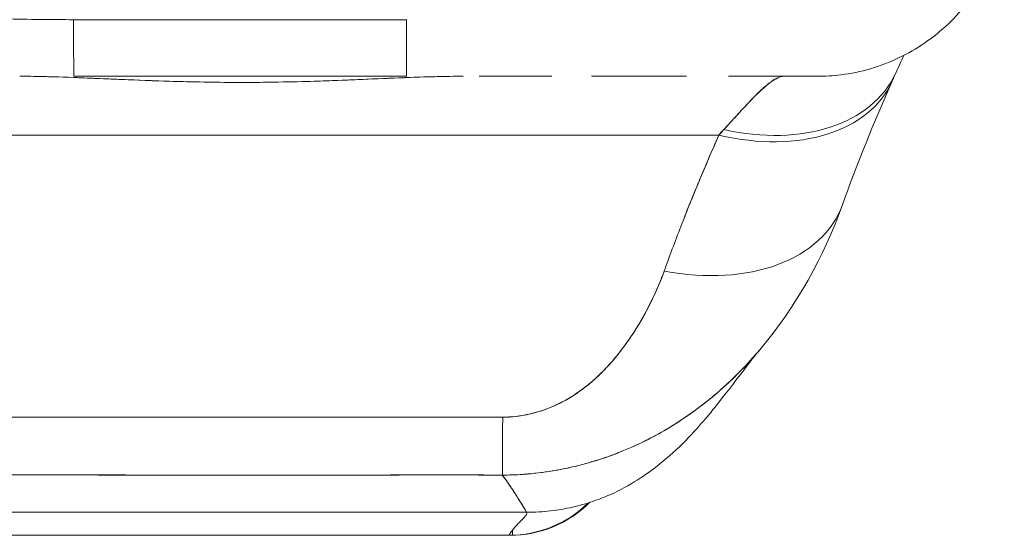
# Model space of a CAD drawing. Header units: inches. Extents: x 8 to 265, y 5 to 155.
# Tile 94 of 152: x 79.109 to 80.133, y 141.407 to 141.943. Entities that reach past the tile are written whole.
import ezdxf

# ---------------------------------------------------------------- set-up
doc = ezdxf.new("R2010")
doc.units = ezdxf.units.IN
doc.header["$LTSCALE"] = 16
doc.header["$MEASUREMENT"] = 0
doc.layers.add('Visible (ANSI)', color=7, linetype='Continuous', lineweight=5)

msp = doc.modelspace()

# ---------------------------------------------------------------- linework, layer by layer
at = {"layer": 'Visible (ANSI)'}
for p, q in [((79.1652, 141.943), (79.5114, 141.943)), ((79.1097, 141.8842), (79.1097, 141.8842)), ((79.1098, 141.8842), (79.1098, 141.8842)), ((79.1604, 141.8831), (79.1604, 141.8831)), ((79.1653, 141.8842), (79.5116, 141.8842)), ((79.1653, 141.8842), (79.5116, 141.8842)), ((79.1754, 141.8825), (79.1754, 141.8826)), ((79.1754, 141.8826), (79.1754, 141.8825)), ((79.1794, 141.8824), (79.1794, 141.8824)), ((79.1794, 141.8824), (79.1794, 141.8824)), ((79.5043, 141.8826), (79.5042, 141.8825)), ((79.5042, 141.8826), (79.5042, 141.8825)), ((79.5082, 141.8827), (79.5082, 141.8827)), ((79.5082, 141.8827), (79.5082, 141.8827)), ((79.5238, 141.8833), (79.5238, 141.8833)), ((79.6625, 141.8842), (79.5871, 141.8842)), ((79.6027, 141.8842), (79.6027, 141.8842)), ((79.6027, 141.8842), (79.6027, 141.8842)), ((79.787, 141.8842), (79.7039, 141.8842)), ((79.7399, 141.8842), (79.7399, 141.8842)), ((79.7407, 141.8842), (79.7407, 141.8842)), ((79.8028, 141.8842), (79.787, 141.8842)), ((79.9387, 141.8842), (79.8465, 141.8842)), ((79.939, 141.8842), (79.9387, 141.8842)), ((79.996, 141.8503), (79.996, 141.8503)), ((78.8435, 141.8229), (79.8363, 141.8229)), ((79.8363, 141.8229), (78.8435, 141.8229)), ((79.7402, 141.6067), (79.7402, 141.6067)), ((79.7361, 141.601), (79.7361, 141.601)), ((79.0458, 141.4309), (79.6363, 141.4309)), ((79.6363, 141.4309), (79.0458, 141.4309)), ((79.0668, 141.407), (79.618, 141.407)), ((79.618, 141.407), (79.0668, 141.407)), ((79.618, 141.407), (79.6188, 141.407)), ((79.6191, 141.407), (79.618, 141.407)), ((79.62, 141.407), (79.6216, 141.407))]:
    msp.add_line(p, q, dxfattribs=at)
msp.add_arc((79.6191, 141.5251), 0.1181, 270.0009, 314.7749, dxfattribs=at)
for centre, major_axis, ratio, start_param, end_param in [((79.1653, 142.0811), (0, -0.1969), 0.001127, 5.489535, 6.282927), ((79.1653, 142.0811), (0, -0.1968), 0.001273, 5.489718, 6.283188), ((79.5116, 142.0811), (0, -0.1968), 0.001273, 5.489716, 6.283443), ((79.5116, 142.0811), (0, -0.1969), 0.00142, 5.489535, 6.283185), ((79.8418, 141.9703), (0.1785, -0.0829), 0.684057, 5.01902, 6.283183), ((79.8418, 141.9703), (0.1785, -0.0829), 0.684057, 5.01902, 6.283183), ((79.9042, 142.0811), (0, -0.1968), 0.993297, 6.283183, 6.285722), ((79.8365, 141.9585), (0.1801, -0.0794), 0.656322, 0.034381, 0.034395), ((79.8365, 141.9585), (0.1801, -0.0794), 0.656322, 4.992863, 6.283186), ((79.8365, 141.9585), (0.1801, -0.0794), 0.656322, 4.992864, 6.283186), ((79.8715, 141.6188), (0.0882, 0.2613), 0.476896, 0.813428, 0.849137), ((79.8717, 141.6187), (0.0881, 0.2613), 0.477382, 0.813153, 0.848866), ((79.7797, 141.8172), (0.1852, -0.0666), 0.666643, 4.94676, 6.283183), ((79.7797, 141.8172), (0.1852, -0.0666), 0.666643, 4.94676, 6.283183), ((79.6117, 141.6654), (-0.0006, -0.1968), 0.001649, 0.10317, 0.811034), ((79.6117, 141.6654), (-0.0006, -0.1968), 0.001649, 0.10317, 0.811034), ((79.6217, 142.4584), (0, -1.0515), 0.001269, 0.347449, 0.347452), ((79.618, 141.5251), (0, -0.1181), 0.999999, 0, 0.774744), ((79.6216, 142.4582), (0, -1.0512), 0.001274, 0.010238, 0.101499), ((79.6216, 142.4582), (0, -1.0512), 0.001274, 0, 0.006744)]:
    msp.add_ellipse(centre, major_axis=major_axis, ratio=ratio, start_param=start_param, end_param=end_param, dxfattribs=at)
for points, knots in [([(78.5451, 142.0486), (78.5452, 142.0482), (78.5453, 142.0477), (78.5454, 142.0473), (78.546, 142.0446), (78.5469, 142.0419), (78.5481, 142.0392), (78.5491, 142.0371), (78.5503, 142.035), (78.5517, 142.033), (78.5522, 142.0323), (78.5528, 142.0315), (78.5534, 142.0308), (78.5557, 142.0278), (78.5586, 142.0248), (78.5619, 142.022), (78.5655, 142.0189), (78.5698, 142.0159), (78.5746, 142.013), (78.5768, 142.0116), (78.5792, 142.0103), (78.5816, 142.009), (78.5851, 142.0072), (78.5888, 142.0054), (78.5927, 142.0037), (78.6003, 142.0003), (78.6087, 141.9971), (78.6179, 141.9941), (78.6225, 141.9925), (78.6273, 141.9911), (78.6322, 141.9896), (78.6386, 141.9878), (78.6452, 141.986), (78.6521, 141.9843), (78.6661, 141.9809), (78.6812, 141.9777), (78.6972, 141.9748), (78.698, 141.9747), (78.6987, 141.9745), (78.6995, 141.9744), (78.7154, 141.9716), (78.7323, 141.9689), (78.7499, 141.9665), (78.7596, 141.9652), (78.7695, 141.964), (78.7796, 141.9628), (78.7879, 141.9618), (78.7962, 141.9609), (78.8047, 141.96), (78.8224, 141.9582), (78.8405, 141.9565), (78.859, 141.955), (78.8624, 141.9547), (78.8658, 141.9544), (78.8693, 141.9542), (78.8831, 141.9531), (78.8971, 141.9521), (78.9113, 141.9512), (78.9278, 141.9502), (78.9444, 141.9492), (78.9613, 141.9484), (78.9625, 141.9483), (78.9638, 141.9483), (78.965, 141.9482), (78.9794, 141.9475), (78.9939, 141.9469), (79.0085, 141.9463), (79.0231, 141.9458), (79.0378, 141.9453), (79.0526, 141.9449), (79.0565, 141.9447), (79.0605, 141.9446), (79.0644, 141.9445), (79.0741, 141.9443), (79.0837, 141.9441), (79.0934, 141.9439), (79.1059, 141.9436), (79.1185, 141.9434), (79.131, 141.9433), (79.1425, 141.9432), (79.1539, 141.9431), (79.1652, 141.943)], [0.0490006, 0.0490006, 0.0490006, 0.0490006, 0.0540743, 0.0540743, 0.0540743, 0.0856527, 0.0856527, 0.0856527, 0.1111111, 0.1111111, 0.1111111, 0.1205644, 0.1205644, 0.1205644, 0.1591176, 0.1591176, 0.1591176, 0.202025, 0.202025, 0.202025, 0.2222222, 0.2222222, 0.2222222, 0.25045, 0.25045, 0.25045, 0.305586, 0.305586, 0.305586, 0.3333333, 0.3333333, 0.3333333, 0.3688988, 0.3688988, 0.3688988, 0.4411046, 0.4411046, 0.4411046, 0.4444444, 0.4444444, 0.4444444, 0.5160884, 0.5160884, 0.5160884, 0.5555556, 0.5555556, 0.5555556, 0.5876754, 0.5876754, 0.5876754, 0.6544159, 0.6544159, 0.6544159, 0.6666667, 0.6666667, 0.6666667, 0.7161429, 0.7161429, 0.7161429, 0.7734695, 0.7734695, 0.7734695, 0.7777778, 0.7777778, 0.7777778, 0.8266877, 0.8266877, 0.8266877, 0.8758248, 0.8758248, 0.8758248, 0.8888889, 0.8888889, 0.8888889, 0.9207769, 0.9207769, 0.9207769, 0.9621735, 0.9621735, 0.9621735, 1, 1, 1, 1]), ([(80.1333, 142.0493), (80.1299, 142.0283), (80.1229, 142.0076), (80.1031, 141.9703), (80.0902, 141.9532), (80.06, 141.9244), (80.0423, 141.9122), (80.0045, 141.8943), (79.984, 141.8883), (79.9552, 141.8847), (79.9471, 141.8842), (79.939, 141.8842)], [0, 0, 0, 0, 0.1620878, 0.1620878, 0.3213066, 0.3213066, 0.4806283, 0.4806283, 0.6399463, 0.6399463, 0.7014412, 0.7014412, 0.7014412, 0.7014412]), ([(79.5703, 141.8842), (79.5449, 141.8842), (79.5175, 141.8831), (79.4873, 141.8819), (79.457, 141.8806), (79.4239, 141.8791), (79.3905, 141.8784), (79.3571, 141.8776), (79.3234, 141.8776), (79.2899, 141.8784), (79.2564, 141.8791), (79.2232, 141.8806), (79.1928, 141.8818), (79.1624, 141.8831), (79.1348, 141.8842), (79.1092, 141.8842)], [0, 0, 0, 0, 0.2, 0.2, 0.2, 0.4, 0.4, 0.4, 0.6, 0.6, 0.6, 0.8, 0.8, 0.8, 1, 1, 1, 1]), ([(79.5703, 141.8842), (79.5697, 141.8842), (79.5692, 141.8842), (79.5686, 141.8842), (79.5576, 141.8842), (79.5462, 141.884), (79.5344, 141.8836), (79.5211, 141.8833), (79.5073, 141.8827), (79.4928, 141.8821), (79.4909, 141.882), (79.4891, 141.8819), (79.4872, 141.8819), (79.4735, 141.8813), (79.4592, 141.8806), (79.4445, 141.8801), (79.427, 141.8794), (79.4089, 141.8788), (79.3909, 141.8784), (79.3906, 141.8784), (79.3904, 141.8784), (79.3902, 141.8784), (79.3714, 141.878), (79.3526, 141.8778), (79.3338, 141.8778), (79.3191, 141.8779), (79.3044, 141.8781), (79.2898, 141.8784), (79.285, 141.8785), (79.2803, 141.8786), (79.2756, 141.8787), (79.2562, 141.8792), (79.2371, 141.88), (79.2186, 141.8807), (79.2099, 141.8811), (79.2013, 141.8815), (79.1929, 141.8818), (79.1836, 141.8822), (79.1746, 141.8826), (79.1659, 141.8829), (79.15, 141.8835), (79.1349, 141.884), (79.1205, 141.8842), (79.1167, 141.8842), (79.1129, 141.8842), (79.1092, 141.8842)], [0, 0, 0, 0, 0.004325, 0.004325, 0.004325, 0.090849, 0.090849, 0.090849, 0.187661, 0.187661, 0.187661, 0.2, 0.2, 0.2, 0.290523, 0.290523, 0.290523, 0.398627, 0.398627, 0.398627, 0.4, 0.4, 0.4, 0.512246, 0.512246, 0.512246, 0.6, 0.6, 0.6, 0.628359, 0.628359, 0.628359, 0.744718, 0.744718, 0.744718, 0.8, 0.8, 0.8, 0.860782, 0.860782, 0.860782, 0.970989, 0.970989, 0.970989, 1, 1, 1, 1]), ([(79.787, 141.8842), (79.7844, 141.8842), (79.7817, 141.8842), (79.7791, 141.8842), (79.7666, 141.8842), (79.7534, 141.8842), (79.7395, 141.8842), (79.7281, 141.8842), (79.7162, 141.8842), (79.7039, 141.8842), (79.7039, 141.8842), (79.7039, 141.8842), (79.7039, 141.8842)], [0.6183551, 0.6183551, 0.6183551, 0.6183551, 0.6321971, 0.6321971, 0.6321971, 0.6967567, 0.6967567, 0.6967567, 0.75, 0.75, 0.75, 0.7500002, 0.7500002, 0.7500002, 0.7500002]), ([(79.8416, 141.8288), (79.852, 141.8403), (79.8612, 141.8504), (79.8692, 141.8587), (79.8771, 141.8669), (79.8839, 141.8734), (79.8897, 141.8777), (79.8955, 141.8821), (79.9004, 141.8842), (79.9042, 141.8842)], [0, 0, 0, 0, 0.333333, 0.333333, 0.333333, 0.666667, 0.666667, 0.666667, 1, 1, 1, 1]), ([(79.8416, 141.8288), (79.8434, 141.8308), (79.8452, 141.8327), (79.847, 141.8347), (79.8491, 141.837), (79.8512, 141.8393), (79.8533, 141.8415), (79.8555, 141.8439), (79.8576, 141.8463), (79.8597, 141.8485), (79.8619, 141.851), (79.8641, 141.8533), (79.8663, 141.8556), (79.8686, 141.8581), (79.8709, 141.8605), (79.8731, 141.8627), (79.8756, 141.8653), (79.878, 141.8676), (79.8802, 141.8697), (79.8828, 141.8721), (79.8852, 141.8742), (79.8875, 141.876), (79.8901, 141.8781), (79.8925, 141.8798), (79.8947, 141.8811), (79.8973, 141.8826), (79.8996, 141.8835), (79.9018, 141.884), (79.9026, 141.8841), (79.9034, 141.8842), (79.9042, 141.8842)], [0, 0, 0, 0, 0.060949, 0.060949, 0.060949, 0.135639, 0.135639, 0.135639, 0.215708, 0.215708, 0.215708, 0.303486, 0.303486, 0.303486, 0.401292, 0.401292, 0.401292, 0.511372, 0.511372, 0.511372, 0.635855, 0.635855, 0.635855, 0.776826, 0.776826, 0.776826, 0.936006, 0.936006, 0.936006, 1, 1, 1, 1]), ([(79.939, 141.8842), (79.939, 141.8842), (79.939, 141.8842), (79.939, 141.8842), (79.9388, 141.8842), (79.9384, 141.8842), (79.9377, 141.8842), (79.937, 141.8842), (79.9359, 141.8842), (79.9345, 141.8842), (79.933, 141.8842), (79.931, 141.8842), (79.9287, 141.8842), (79.9269, 141.8842), (79.9249, 141.8842), (79.9227, 141.8842), (79.9216, 141.8842), (79.9204, 141.8842), (79.9192, 141.8842), (79.9151, 141.8842), (79.9103, 141.8842), (79.9048, 141.8842), (79.8988, 141.8842), (79.8919, 141.8842), (79.8841, 141.8842), (79.8755, 141.8842), (79.8658, 141.8842), (79.855, 141.8842), (79.8523, 141.8842), (79.8494, 141.8842), (79.8465, 141.8842), (79.8465, 141.8842), (79.8465, 141.8842), (79.8465, 141.8842)], [0.0595799, 0.0595799, 0.0595799, 0.0595799, 0.0726129, 0.0726129, 0.0726129, 0.1144497, 0.1144497, 0.1144497, 0.1606602, 0.1606602, 0.1606602, 0.2119001, 0.2119001, 0.2119001, 0.25, 0.25, 0.25, 0.2689092, 0.2689092, 0.2689092, 0.3323089, 0.3323089, 0.3323089, 0.4025896, 0.4025896, 0.4025896, 0.4800993, 0.4800993, 0.4800993, 0.5, 0.5, 0.5, 0.5000002, 0.5000002, 0.5000002, 0.5000002]), ([(79.7795, 141.6816), (79.785, 141.6969), (79.7908, 141.7124), (79.7968, 141.728), (79.7976, 141.73), (79.7984, 141.732), (79.7992, 141.734), (79.8045, 141.7476), (79.81, 141.7613), (79.8158, 141.7751), (79.817, 141.7782), (79.8183, 141.7813), (79.8196, 141.7843), (79.825, 141.7971), (79.8306, 141.81), (79.8363, 141.8229)], [0, 0, 0, 0, 0.333333, 0.333333, 0.333333, 0.376093, 0.376093, 0.376093, 0.666667, 0.666667, 0.666667, 0.731304, 0.731304, 0.731304, 1, 1, 1, 1]), ([(79.7795, 141.6816), (79.785, 141.6969), (79.7908, 141.7124), (79.7968, 141.728), (79.8029, 141.7435), (79.8092, 141.7592), (79.8158, 141.7751), (79.8223, 141.7909), (79.8292, 141.8069), (79.8363, 141.8229)], [0, 0, 0, 0, 0.333333, 0.333333, 0.333333, 0.666667, 0.666667, 0.666667, 1, 1, 1, 1]), ([(79.6115, 141.5298), (79.6143, 141.5298), (79.6172, 141.5299), (79.62, 141.5301), (79.623, 141.5303), (79.6261, 141.5306), (79.6291, 141.5311), (79.6324, 141.5315), (79.6356, 141.5321), (79.6389, 141.5329), (79.6424, 141.5337), (79.6458, 141.5346), (79.6493, 141.5356), (79.653, 141.5368), (79.6567, 141.5381), (79.6603, 141.5395), (79.6632, 141.5407), (79.6662, 141.542), (79.669, 141.5434), (79.67, 141.5439), (79.671, 141.5443), (79.6719, 141.5448), (79.6761, 141.5469), (79.6801, 141.5492), (79.6841, 141.5517), (79.6884, 141.5545), (79.6926, 141.5574), (79.6966, 141.5605), (79.7011, 141.5639), (79.7053, 141.5676), (79.7095, 141.5714), (79.7121, 141.5738), (79.7146, 141.5763), (79.7171, 141.5788), (79.7189, 141.5807), (79.7207, 141.5827), (79.7225, 141.5846), (79.7271, 141.5897), (79.7315, 141.595), (79.7356, 141.6005), (79.7403, 141.6065), (79.7446, 141.6128), (79.7488, 141.6193), (79.7533, 141.6263), (79.7575, 141.6335), (79.7614, 141.6409), (79.7652, 141.6481), (79.7687, 141.6554), (79.772, 141.6628), (79.7747, 141.6691), (79.7772, 141.6754), (79.7795, 141.6816)], [0, 0, 0, 0, 0.036619, 0.036619, 0.036619, 0.07542, 0.07542, 0.07542, 0.116832, 0.116832, 0.116832, 0.161518, 0.161518, 0.161518, 0.2101, 0.2101, 0.2101, 0.25, 0.25, 0.25, 0.263174, 0.263174, 0.263174, 0.321517, 0.321517, 0.321517, 0.385689, 0.385689, 0.385689, 0.455959, 0.455959, 0.455959, 0.5, 0.5, 0.5, 0.532725, 0.532725, 0.532725, 0.617421, 0.617421, 0.617421, 0.711301, 0.711301, 0.711301, 0.813465, 0.813465, 0.813465, 0.914177, 0.914177, 0.914177, 1, 1, 1, 1]), ([(79.6115, 141.5298), (79.6204, 141.5297), (79.6294, 141.5307), (79.6387, 141.5328), (79.6481, 141.5349), (79.6578, 141.5381), (79.6672, 141.5425), (79.6767, 141.5469), (79.6859, 141.5525), (79.6947, 141.5591), (79.7036, 141.5657), (79.712, 141.5734), (79.72, 141.5819), (79.728, 141.5904), (79.7355, 141.5999), (79.7426, 141.6101), (79.7498, 141.6203), (79.7565, 141.6314), (79.7626, 141.6433), (79.7688, 141.6552), (79.7744, 141.668), (79.7795, 141.6816)], [0, 0, 0, 0, 0.142857, 0.142857, 0.142857, 0.285714, 0.285714, 0.285714, 0.428571, 0.428571, 0.428571, 0.571429, 0.571429, 0.571429, 0.714286, 0.714286, 0.714286, 0.857143, 0.857143, 0.857143, 1, 1, 1, 1]), ([(79.8789, 141.5998), (79.875, 141.5953), (79.8712, 141.5909), (79.8673, 141.5866), (79.8582, 141.5768), (79.8489, 141.5676), (79.8392, 141.5591), (79.8357, 141.5559), (79.8322, 141.5529), (79.8286, 141.5499), (79.8227, 141.5451), (79.8167, 141.5404), (79.8106, 141.536), (79.8013, 141.5293), (79.7917, 141.523), (79.782, 141.5173), (79.7748, 141.513), (79.7675, 141.509), (79.7601, 141.5053), (79.7581, 141.5043), (79.7561, 141.5034), (79.7541, 141.5024), (79.7452, 141.4982), (79.7362, 141.4944), (79.7271, 141.491), (79.7187, 141.4878), (79.7101, 141.485), (79.7015, 141.4825), (79.6965, 141.4811), (79.6914, 141.4798), (79.6864, 141.4785), (79.6833, 141.4778), (79.6803, 141.4771), (79.6772, 141.4765), (79.6696, 141.4749), (79.6619, 141.4736), (79.6542, 141.4725), (79.6469, 141.4715), (79.6395, 141.4708), (79.6322, 141.4703), (79.6252, 141.4698), (79.6181, 141.4696), (79.6112, 141.4696)], [0.3635629, 0.3635629, 0.3635629, 0.3635629, 0.3964464, 0.3964464, 0.3964464, 0.4722816, 0.4722816, 0.4722816, 0.5, 0.5, 0.5, 0.5453322, 0.5453322, 0.5453322, 0.6149297, 0.6149297, 0.6149297, 0.6666667, 0.6666667, 0.6666667, 0.6805788, 0.6805788, 0.6805788, 0.7421126, 0.7421126, 0.7421126, 0.7996722, 0.7996722, 0.7996722, 0.8333333, 0.8333333, 0.8333333, 0.8535882, 0.8535882, 0.8535882, 0.904523, 0.904523, 0.904523, 0.9531866, 0.9531866, 0.9531866, 1, 1, 1, 1]), ([(79.6112, 141.4696), (79.6211, 141.4696), (79.6311, 141.4701), (79.6411, 141.471), (79.6511, 141.472), (79.6612, 141.4734), (79.6713, 141.4753), (79.6763, 141.4763), (79.6812, 141.4773), (79.6861, 141.4785), (79.6914, 141.4797), (79.6966, 141.4811), (79.7017, 141.4826), (79.7069, 141.4841), (79.712, 141.4857), (79.7171, 141.4874), (79.7221, 141.4891), (79.7271, 141.4909), (79.7321, 141.4929), (79.7414, 141.4965), (79.7506, 141.5006), (79.7597, 141.5052), (79.7605, 141.5055), (79.7612, 141.5059), (79.762, 141.5063), (79.7719, 141.5113), (79.7817, 141.5169), (79.7913, 141.5229), (79.8009, 141.529), (79.8103, 141.5356), (79.8195, 141.5427), (79.8225, 141.545), (79.8253, 141.5473), (79.8282, 141.5496), (79.8344, 141.5547), (79.8405, 141.5601), (79.8465, 141.5657), (79.8552, 141.5738), (79.8637, 141.5825), (79.8718, 141.5917), (79.8729, 141.5929), (79.8739, 141.594), (79.8749, 141.5952), (79.8762, 141.5967), (79.8775, 141.5983), (79.8789, 141.5998)], [0, 0, 0, 0, 0.0665991, 0.0665991, 0.0665991, 0.1337495, 0.1337495, 0.1337495, 0.1666667, 0.1666667, 0.1666667, 0.2014737, 0.2014737, 0.2014737, 0.235929, 0.235929, 0.235929, 0.2697581, 0.2697581, 0.2697581, 0.3333333, 0.3333333, 0.3333333, 0.3386445, 0.3386445, 0.3386445, 0.4081294, 0.4081294, 0.4081294, 0.4779605, 0.4779605, 0.4779605, 0.5, 0.5, 0.5, 0.5478044, 0.5478044, 0.5478044, 0.6171578, 0.6171578, 0.6171578, 0.6257679, 0.6257679, 0.6257679, 0.6371648, 0.6371648, 0.6371648, 0.6371648]), ([(79.8786, 141.5996), (79.8713, 141.5908), (79.8568, 141.5711), (79.8281, 141.5348), (79.8172, 141.5212), (79.794, 141.4975), (79.7847, 141.4888), (79.7666, 141.4745), (79.7595, 141.4695), (79.7432, 141.4592), (79.7337, 141.4539), (79.723, 141.4491)], [0.009922, 0.009922, 0.009922, 0.009922, 0.75535, 0.75535, 1.132632, 1.132632, 1.329583, 1.329583, 1.433021, 1.433021, 1.540212, 1.540212, 1.540212, 1.540212]), ([(79.069, 141.5298), (79.1287, 141.5298), (79.1886, 141.5298), (79.2492, 141.5298), (79.3098, 141.5298), (79.371, 141.5298), (79.4316, 141.5298), (79.4921, 141.5298), (79.5519, 141.5298), (79.6115, 141.5298)], [0, 0, 0, 0, 0.333333, 0.333333, 0.333333, 0.666667, 0.666667, 0.666667, 1, 1, 1, 1]), ([(79.0697, 141.4696), (79.0956, 141.4697), (79.1215, 141.4697), (79.1476, 141.4697), (79.1732, 141.4697), (79.1989, 141.4696), (79.2249, 141.4696), (79.2326, 141.4696), (79.2402, 141.4696), (79.2479, 141.4696), (79.2658, 141.4696), (79.2838, 141.4695), (79.302, 141.4695), (79.3275, 141.4695), (79.3533, 141.4695), (79.3789, 141.4695), (79.3965, 141.4695), (79.4141, 141.4696), (79.4315, 141.4696), (79.4397, 141.4696), (79.4478, 141.4696), (79.4559, 141.4696), (79.4819, 141.4696), (79.5076, 141.4697), (79.5332, 141.4697), (79.5593, 141.4697), (79.5852, 141.4697), (79.6112, 141.4696)], [0, 0, 0, 0, 0.146953, 0.146953, 0.146953, 0.291147, 0.291147, 0.291147, 0.333333, 0.333333, 0.333333, 0.431915, 0.431915, 0.431915, 0.570999, 0.570999, 0.570999, 0.666667, 0.666667, 0.666667, 0.711352, 0.711352, 0.711352, 0.854594, 0.854594, 0.854594, 1, 1, 1, 1]), ([(79.6112, 141.4696), (79.5672, 141.4697), (79.5232, 141.4697), (79.479, 141.4696), (79.4328, 141.4696), (79.3866, 141.4695), (79.3403, 141.4695), (79.2941, 141.4695), (79.2478, 141.4696), (79.2017, 141.4697), (79.1874, 141.4697), (79.1731, 141.4697), (79.1588, 141.4697), (79.129, 141.4697), (79.0993, 141.4697), (79.0697, 141.4696)], [0, 0, 0, 0, 0.24471, 0.24471, 0.24471, 0.500303, 0.500303, 0.500303, 0.755735, 0.755735, 0.755735, 0.834924, 0.834924, 0.834924, 1, 1, 1, 1]), ([(79.6363, 141.4309), (79.6361, 141.4314), (79.6355, 141.4325), (79.6346, 141.4341), (79.6336, 141.4357), (79.6323, 141.4379), (79.6307, 141.4405), (79.6291, 141.4431), (79.6272, 141.4461), (79.6251, 141.4494), (79.6229, 141.4527), (79.6205, 141.4563), (79.6179, 141.4601), (79.6158, 141.4632), (79.6135, 141.4664), (79.6112, 141.4696)], [0, 0, 0, 0, 0.207436, 0.207436, 0.207436, 0.414872, 0.414872, 0.414872, 0.622309, 0.622309, 0.622309, 0.829745, 0.829745, 0.829745, 1, 1, 1, 1]), ([(79.6112, 141.4696), (79.6146, 141.4649), (79.6179, 141.4602), (79.6208, 141.4558), (79.6237, 141.4515), (79.6264, 141.4474), (79.6286, 141.4439), (79.6308, 141.4404), (79.6326, 141.4374), (79.634, 141.4352), (79.6353, 141.433), (79.6361, 141.4315), (79.6363, 141.4309)], [0, 0, 0, 0, 0.249407, 0.249407, 0.249407, 0.499604, 0.499604, 0.499604, 0.749802, 0.749802, 0.749802, 1, 1, 1, 1]), ([(79.723, 141.4491), (79.7173, 141.4466), (79.7114, 141.4443), (79.7052, 141.4422), (79.6985, 141.4399), (79.6914, 141.4379), (79.6841, 141.4362), (79.6767, 141.4345), (79.6691, 141.4332), (79.6611, 141.4323), (79.6532, 141.4314), (79.6449, 141.4309), (79.6363, 141.4309)], [0.7393701, 0.7393701, 0.7393701, 0.7393701, 0.8, 0.8, 0.8, 0.8666667, 0.8666667, 0.8666667, 0.9333333, 0.9333333, 0.9333333, 1, 1, 1, 1]), ([(79.6363, 141.4309), (79.6366, 141.43), (79.6366, 141.4293), (79.6362, 141.4286), (79.6359, 141.4278), (79.6353, 141.427), (79.6344, 141.4261), (79.6336, 141.4252), (79.6326, 141.4242), (79.6315, 141.4231), (79.6304, 141.422), (79.6291, 141.4207), (79.6279, 141.4194), (79.6267, 141.4181), (79.6254, 141.4167), (79.6242, 141.4153), (79.6231, 141.414), (79.6219, 141.4126), (79.621, 141.4114), (79.6201, 141.4101), (79.6193, 141.409), (79.6187, 141.4083), (79.6182, 141.4075), (79.6179, 141.407), (79.618, 141.407)], [0, 0, 0, 0, 0.125, 0.125, 0.125, 0.25, 0.25, 0.25, 0.375, 0.375, 0.375, 0.5, 0.5, 0.5, 0.625, 0.625, 0.625, 0.75, 0.75, 0.75, 0.875, 0.875, 0.875, 1, 1, 1, 1])]:
    msp.add_open_spline(points, degree=3, knots=knots, dxfattribs=at)
for points in [[(80.0288, 141.9059), (80.0261, 141.9), (80.0233, 141.8938), (80.0203, 141.8874)], [(79.9042, 141.8842), (79.9044, 141.8842), (79.9046, 141.8842), (79.9047, 141.8842)], [(80.0203, 141.8874), (80.0191, 141.8847), (80.0179, 141.882), (80.0166, 141.8792)], [(80.0166, 141.8792), (79.9976, 141.8361), (79.9804, 141.7936), (79.9649, 141.7506)], [(79.9649, 141.7506), (79.9456, 141.6969), (79.9175, 141.6457), (79.8789, 141.5998)]]:
    msp.add_open_spline(points, degree=3, dxfattribs=at)

doc.saveas('drawing.dxf')
